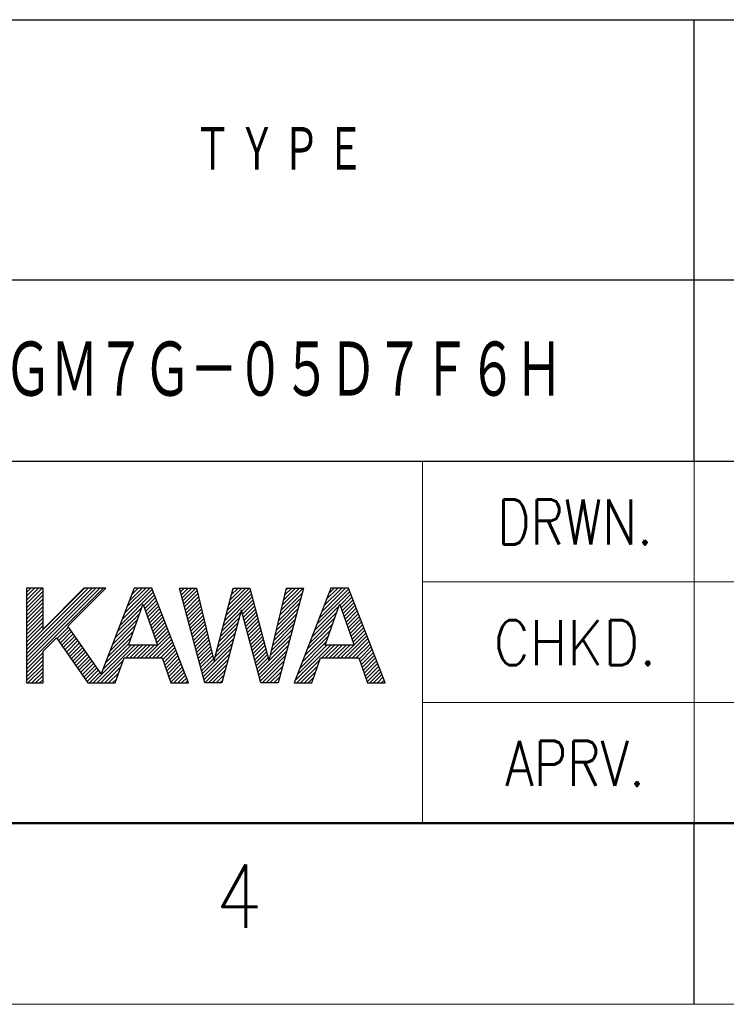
# Model space of a CAD drawing. Header units: millimetres. Extents: x 0 to 1071, y 0 to 742.
# Tile 7 of 130: x 432 to 529, y 0 to 136. Entities that reach past the tile are written whole.
import ezdxf

# ---------------------------------------------------------------- set-up
doc = ezdxf.new("R2010")
doc.units = ezdxf.units.MM
doc.header["$LTSCALE"] = 0.454724
doc.layers.add('NoLayerName_001', color=7, linetype='Continuous')
doc.styles.get("Standard").update_dxf_attribs({"font": 'txt', "bigfont": 'extfont2'})

msp = doc.modelspace()

# ---------------------------------------------------------------- linework, layer by layer
at = {"layer": 'NoLayerName_001', "color": 7, "linetype": 'Continuous', "lineweight": 25}
for p, q in [((412.500039, 135.999996), (1025, 135.999996)), ((525.000032, 75), (525.000032, 135.999996)), ((1025, 99.999998), (412.500039, 99.999998)), ((62.5, 75), (1025, 75)), ((412.5, 75), (1025, 75)), ((412.500039, 75), (1025, 75)), ((435.085705, 57.497117), (432.787102, 57.497117)), ((432.787102, 57.497117), (432.787102, 44.39171)), ((432.787102, 57.433287), (432.850932, 57.497117)), ((432.787102, 56.902957), (433.381262, 57.497117)), ((432.787102, 56.372627), (433.911592, 57.497117)), ((432.787102, 55.842297), (434.441923, 57.497117)), ((432.787102, 55.311967), (434.972253, 57.497117)), ((432.787102, 49.478336), (440.805818, 57.497051)), ((432.787102, 48.948006), (441.336148, 57.497051)), ((432.787102, 48.417676), (441.866478, 57.497051)), ((432.787102, 47.887346), (442.396808, 57.497051)), ((432.787102, 47.357015), (442.927138, 57.497051)), ((432.787102, 46.826685), (443.457468, 57.497051)), ((435.085705, 51.831851), (435.085705, 57.497117)), ((440.714485, 57.497051), (435.085705, 51.831851)), ((438.503291, 52.213245), (443.755139, 57.497051)), ((443.755139, 57.497051), (440.714485, 57.497051)), ((447.686414, 57.496855), (443.117328, 45.664549)), ((446.009844, 53.155136), (450.193045, 57.338337)), ((446.34346, 54.019082), (449.821347, 57.496969)), ((446.677075, 54.883027), (449.290989, 57.496941)), ((447.010691, 55.746973), (448.76063, 57.496912)), ((447.344306, 56.610919), (448.230271, 57.496884)), ((447.677922, 57.474865), (447.699913, 57.496855)), ((450.131747, 57.496986), (447.686414, 57.496855)), ((455.194604, 44.393548), (450.131747, 57.496986)), ((453.938602, 57.497117), (456.289177, 57.497117)), ((457.412623, 44.391973), (453.938602, 57.497117)), ((453.964906, 57.397888), (454.064136, 57.497117)), ((454.076032, 56.978684), (454.594466, 57.497117)), ((454.187158, 56.55948), (455.124796, 57.497117)), ((454.298285, 56.140276), (455.655126, 57.497117)), ((454.409411, 55.721072), (456.185456, 57.497117)), ((454.520537, 55.301868), (456.371148, 57.152479)), ((456.289177, 57.497117), (458.6723, 47.477644)), ((458.710623, 47.477644), (461.32421, 57.497117)), ((460.517512, 54.404552), (463.610077, 57.497117)), ((460.70467, 55.122039), (463.079747, 57.497117)), ((460.891827, 55.839527), (462.549417, 57.497117)), ((461.078984, 56.557014), (462.019087, 57.497117)), ((461.266141, 57.274501), (461.488757, 57.497117)), ((461.32421, 57.497117), (463.661923, 57.497117)), ((463.661923, 57.497117), (466.266586, 47.477644)), ((466.313309, 47.480662), (468.690133, 57.497117)), ((471.04622, 57.497117), (467.55225, 44.391973)), ((467.960697, 54.423115), (471.034698, 57.497117)), ((468.125692, 55.118441), (470.504368, 57.497117)), ((468.290687, 55.813766), (469.974038, 57.497117)), ((468.455682, 56.509091), (469.443708, 57.497117)), ((468.620677, 57.204416), (468.913378, 57.497117)), ((468.690133, 57.497117), (471.04622, 57.497117)), ((474.827876, 57.496855), (469.767643, 44.391973)), ((473.210971, 53.309429), (477.308323, 57.40678)), ((473.544558, 54.173346), (476.868176, 57.496964)), ((473.878146, 55.037264), (476.337818, 57.496936)), ((474.211733, 55.901181), (475.807459, 57.496907)), ((474.545321, 56.765099), (475.277101, 57.496879)), ((477.273471, 57.496986), (474.827876, 57.496855)), ((482.336066, 44.393548), (477.273471, 57.496986)), ((432.787102, 54.781637), (435.085705, 57.080239)), ((432.787102, 54.251307), (435.085705, 56.549909)), ((432.787102, 53.720977), (435.085705, 56.019579)), ((445.676229, 52.29119), (450.340845, 56.955807)), ((448.990394, 55.075025), (450.488646, 56.573277)), ((449.128563, 54.682865), (450.636446, 56.190748)), ((449.266732, 54.290704), (450.784246, 55.808218)), ((454.631663, 54.882664), (456.47305, 56.724051)), ((454.742789, 54.46346), (456.574951, 56.295622)), ((454.853915, 54.044256), (456.676853, 55.867193)), ((459.956041, 52.252091), (463.979486, 56.275535)), ((460.143198, 52.969578), (463.870066, 56.696446)), ((460.330355, 53.687065), (463.760646, 57.117356)), ((462.54031, 54.306029), (464.088906, 55.854625)), ((467.630707, 53.032465), (470.664824, 56.066583)), ((467.795702, 53.72779), (470.857616, 56.789705)), ((472.877384, 52.445511), (477.456118, 57.024245)), ((476.107393, 55.145191), (477.603913, 56.64171)), ((476.245549, 54.753016), (477.751707, 56.259175)), ((476.383705, 54.360842), (477.899502, 55.87664)), ((432.787102, 53.190646), (435.085705, 55.489249)), ((432.787102, 52.660316), (435.085705, 54.958919)), ((432.787102, 52.129986), (435.085705, 54.428589)), ((445.342613, 51.427245), (448.739155, 54.823787)), ((446.894489, 49.610223), (448.885719, 55.238019)), ((448.885719, 55.238019), (448.932966, 55.238019)), ((448.932966, 55.238019), (450.915796, 49.610223)), ((449.404901, 53.898543), (450.932047, 55.425688)), ((449.543071, 53.506382), (451.079847, 55.043159)), ((449.68124, 53.114221), (451.227648, 54.660629)), ((454.965041, 53.625052), (456.778754, 55.438765)), ((455.076167, 53.205848), (456.880655, 55.010336)), ((455.187293, 52.786644), (456.982557, 54.581907)), ((462.473118, 54.414793), (459.780522, 44.391973)), ((462.511441, 54.414793), (462.473118, 54.414793)), ((465.171751, 44.391973), (462.511441, 54.414793)), ((462.651547, 53.886937), (464.198326, 55.433715)), ((462.762785, 53.467844), (464.307745, 55.012805)), ((462.874023, 53.048752), (464.417165, 54.591894)), ((467.300717, 51.641815), (470.27924, 54.620338)), ((467.465712, 52.33714), (470.472032, 55.34346)), ((472.543796, 51.581594), (475.932451, 54.970248)), ((474.036214, 49.610223), (476.027181, 55.238019)), ((476.027181, 55.238019), (476.074691, 55.238019)), ((476.074691, 55.238019), (478.057259, 49.610223)), ((476.52186, 53.968667), (478.047297, 55.494104)), ((476.660016, 53.576493), (478.195092, 55.111569)), ((476.798172, 53.184319), (478.342887, 54.729034)), ((432.787102, 51.599656), (435.085705, 53.898259)), ((432.787102, 51.069326), (435.085705, 53.367928)), ((444.675382, 49.699353), (448.158382, 53.182354)), ((445.008997, 50.563299), (448.448768, 54.00307)), ((449.819409, 52.72206), (451.375448, 54.278099)), ((449.957578, 52.3299), (451.523248, 53.89557)), ((450.095748, 51.937739), (451.671049, 53.51304)), ((450.233917, 51.545578), (451.818849, 53.13051)), ((455.298419, 52.36744), (457.084458, 54.153479)), ((455.409545, 51.948236), (457.18636, 53.72505)), ((455.520672, 51.529032), (457.288261, 53.296621)), ((459.581727, 50.817116), (462.213679, 53.449069)), ((459.768884, 51.534604), (462.408485, 54.174204)), ((462.985261, 52.62966), (464.526585, 54.170984)), ((463.096498, 52.210567), (464.636005, 53.750074)), ((463.207736, 51.791475), (464.745425, 53.329164)), ((466.970727, 50.251165), (469.893656, 53.174094)), ((467.135722, 50.94649), (470.086448, 53.897216)), ((471.876621, 49.853759), (475.351797, 53.328934)), ((472.210209, 50.717676), (475.642124, 54.149591)), ((476.936327, 52.792144), (478.490682, 54.346499)), ((477.074483, 52.39997), (478.638477, 53.963963)), ((477.212639, 52.007796), (478.786272, 53.581428)), ((477.350795, 51.615621), (478.934066, 53.198893)), ((432.787102, 50.538996), (435.085705, 52.837598)), ((432.787102, 50.008666), (435.085705, 52.307268)), ((437.019474, 50.528727), (438.586249, 52.095502)), ((437.235866, 50.214789), (438.805458, 51.784381)), ((443.117328, 45.664549), (438.503291, 52.213245)), ((444.341766, 48.835408), (447.867996, 52.361637)), ((450.372086, 51.153417), (451.966649, 52.74798)), ((450.510255, 50.761256), (452.11445, 52.365451)), ((450.648425, 50.369095), (452.26225, 51.982921)), ((455.631798, 51.109828), (457.390162, 52.868193)), ((455.742924, 50.690624), (457.492064, 52.439764)), ((455.85405, 50.27142), (457.593965, 52.011335)), ((459.207413, 49.382142), (461.824069, 51.998799)), ((459.39457, 50.099629), (462.018874, 52.723934)), ((463.318974, 51.372383), (464.854845, 52.908254)), ((463.430211, 50.95329), (464.964264, 52.487343)), ((463.541449, 50.534198), (465.073684, 52.066433)), ((466.640737, 48.860515), (469.508072, 51.72785)), ((466.805732, 49.55584), (469.700864, 52.450972)), ((471.209447, 48.125924), (474.771143, 51.68762)), ((471.543034, 48.989841), (475.06147, 52.508277)), ((477.48895, 51.223447), (479.081861, 52.816358)), ((477.627106, 50.831272), (479.229656, 52.433823)), ((477.765262, 50.439098), (479.377451, 52.051287)), ((435.085705, 48.774725), (436.941491, 50.641864)), ((436.941491, 50.641864), (441.249434, 44.391973)), ((437.452258, 49.900851), (439.024666, 51.473259)), ((437.668651, 49.586913), (439.243874, 51.162137)), ((437.885043, 49.272975), (439.463082, 50.851015)), ((438.101435, 48.959037), (439.682291, 50.539893)), ((443.674535, 47.107516), (447.287223, 50.720205)), ((444.008151, 47.971462), (447.57761, 51.540921)), ((449.179735, 47.839745), (452.557851, 51.217862)), ((449.710065, 47.839745), (452.705651, 50.835332)), ((450.240395, 47.839745), (452.853452, 50.452802)), ((450.786594, 49.976934), (452.410051, 51.600391)), ((455.965176, 49.852216), (457.695867, 51.582906)), ((456.076302, 49.433012), (457.797768, 51.154478)), ((456.187428, 49.013808), (457.899669, 50.726049)), ((458.833099, 47.947168), (461.434459, 50.548528)), ((459.020256, 48.664655), (461.629264, 51.273663)), ((463.652687, 50.115105), (465.183104, 51.645523)), ((463.763925, 49.696013), (465.292524, 51.224613)), ((463.875162, 49.276921), (465.401944, 50.803702)), ((463.9864, 48.857828), (465.511364, 50.382792)), ((466.475742, 48.16519), (469.31528, 51.004728)), ((470.875859, 47.262006), (474.480816, 50.866963)), ((476.756899, 47.839745), (479.820836, 50.903682)), ((477.287229, 47.839745), (479.96863, 50.521147)), ((477.903417, 50.046924), (479.525246, 51.668752)), ((478.041573, 49.654749), (479.673041, 51.286217)), ((438.317827, 48.645099), (439.901499, 50.228771)), ((438.534219, 48.331161), (440.120707, 49.917649)), ((438.750611, 48.017223), (440.339915, 49.606527)), ((438.967003, 47.703285), (440.559123, 49.295406)), ((439.183395, 47.389347), (440.778332, 48.984284)), ((442.019652, 44.391973), (447.237902, 49.610223)), ((442.549982, 44.391973), (447.768232, 49.610223)), ((443.340919, 46.243571), (446.996837, 49.899488)), ((446.528084, 47.839745), (448.298562, 49.610223)), ((450.915796, 49.610223), (446.894489, 49.610223)), ((447.058414, 47.839745), (448.828892, 49.610223)), ((447.588744, 47.839745), (449.359222, 49.610223)), ((448.119074, 47.839745), (449.889552, 49.610223)), ((448.649405, 47.839745), (450.419882, 49.610223)), ((450.770725, 47.839745), (453.001252, 50.070273)), ((451.301055, 47.839745), (453.149053, 49.687743)), ((451.615513, 47.623873), (453.296853, 49.305213)), ((456.298554, 48.594604), (458.001571, 50.29762)), ((456.40968, 48.1754), (458.103472, 49.869192)), ((456.520806, 47.756196), (458.205374, 49.440763)), ((456.631933, 47.336992), (458.307275, 49.012334)), ((457.076437, 45.660176), (461.239654, 49.823393)), ((457.187563, 45.240972), (461.044849, 49.098258)), ((464.097638, 48.438736), (465.620784, 49.961882)), ((464.208875, 48.019644), (465.730203, 49.540972)), ((464.320113, 47.600551), (465.839623, 49.120061)), ((464.765064, 45.924182), (469.122488, 50.281606)), ((464.876302, 45.505089), (468.929696, 49.558484)), ((469.875097, 44.670254), (474.815066, 49.610223)), ((470.208684, 45.534171), (474.284736, 49.610223)), ((470.542272, 46.398089), (474.190489, 50.046306)), ((473.574919, 47.839745), (475.345396, 49.610223)), ((478.057259, 49.610223), (474.036214, 49.610223)), ((474.105249, 47.839745), (475.875726, 49.610223)), ((474.635579, 47.839745), (476.406056, 49.610223)), ((475.165909, 47.839745), (476.936387, 49.610223)), ((475.696239, 47.839745), (477.466717, 49.610223)), ((476.226569, 47.839745), (477.997047, 49.610223)), ((477.817559, 47.839745), (480.116425, 50.138611)), ((478.347889, 47.839745), (480.26422, 49.756076)), ((478.732332, 47.693858), (480.412015, 49.373541)), ((478.870508, 47.301704), (480.55981, 48.991006)), ((432.787102, 46.296355), (435.085705, 48.594958)), ((432.787102, 45.766025), (435.085705, 48.064628)), ((435.085705, 44.39171), (435.085705, 48.774725)), ((439.399787, 47.075409), (440.99754, 48.673162)), ((439.616179, 46.761471), (441.216748, 48.36204)), ((439.832572, 46.447533), (441.435956, 48.050918)), ((440.048964, 46.133595), (441.655164, 47.739796)), ((445.048677, 44.391973), (446.268457, 47.839745)), ((446.268457, 47.839745), (451.539467, 47.839745)), ((451.539467, 47.839745), (452.753471, 44.393548)), ((451.753666, 47.231696), (453.444653, 48.922684)), ((451.89182, 46.83952), (453.592454, 48.540154)), ((452.029973, 46.447343), (453.740254, 48.157624)), ((452.168127, 46.055166), (453.888055, 47.775094)), ((456.743059, 46.917788), (458.409176, 48.583906)), ((456.854185, 46.498584), (458.511078, 48.155477)), ((456.965311, 46.07938), (458.612979, 47.727048)), ((457.298689, 44.821768), (460.850044, 48.373123)), ((457.409815, 44.402564), (460.655239, 47.647988)), ((464.431351, 47.181459), (465.949043, 48.699151)), ((464.542589, 46.762367), (466.058463, 48.278241)), ((464.653826, 46.343274), (466.167883, 47.857331)), ((464.98754, 45.085997), (468.736904, 48.835362)), ((465.098777, 44.666905), (468.544112, 48.11224)), ((472.19014, 44.391973), (473.409919, 47.839745)), ((473.409919, 47.839745), (478.680929, 47.839745)), ((478.680929, 47.839745), (479.895196, 44.393548)), ((479.008683, 46.909549), (480.707605, 48.60847)), ((479.146859, 46.517395), (480.8554, 48.225935)), ((479.285035, 46.12524), (481.003195, 47.8434)), ((432.787102, 45.235695), (435.085705, 47.534298)), ((432.787102, 44.705365), (435.085705, 47.003967)), ((433.003778, 44.39171), (435.085705, 46.473637)), ((440.265356, 45.819658), (441.874373, 47.428674)), ((440.481748, 45.50572), (442.093581, 47.117553)), ((440.69814, 45.191782), (442.312789, 46.806431)), ((440.914532, 44.877844), (442.531997, 46.495309)), ((443.080312, 44.391973), (446.126316, 47.437977)), ((443.610642, 44.391973), (445.835971, 46.617302)), ((452.30628, 45.66299), (454.035855, 47.392565)), ((452.444434, 45.270813), (454.183655, 47.010035)), ((452.582587, 44.878637), (454.331456, 46.627505)), ((452.72074, 44.48646), (454.479256, 46.244976)), ((457.929554, 44.391973), (460.460434, 46.922853)), ((458.6723, 47.477644), (458.710623, 47.477644)), ((465.354175, 44.391973), (468.35132, 47.389117)), ((465.884506, 44.391973), (468.158528, 46.665995)), ((466.266586, 47.477644), (466.313309, 47.480662)), ((470.127146, 44.391973), (473.319585, 47.584412)), ((470.657476, 44.391973), (473.029241, 46.763737)), ((479.42321, 45.733085), (481.150989, 47.460865)), ((479.561386, 45.340931), (481.298784, 47.07833)), ((479.699561, 44.948776), (481.446579, 46.695794)), ((479.837737, 44.556622), (481.594374, 46.313259)), ((433.534108, 44.39171), (435.085705, 45.943307)), ((434.064438, 44.39171), (435.085705, 45.412977)), ((434.594768, 44.39171), (435.085705, 44.882647)), ((441.130924, 44.563906), (442.751206, 46.184187)), ((441.489322, 44.391973), (442.970414, 45.873065)), ((444.140972, 44.391973), (445.545627, 45.796628)), ((444.671302, 44.391973), (445.255282, 44.975953)), ((453.158158, 44.393548), (454.627057, 45.862446)), ((453.688489, 44.393548), (454.774857, 45.479916)), ((454.218819, 44.393548), (454.922657, 45.097387)), ((458.459884, 44.391973), (460.265629, 46.197717)), ((458.990214, 44.391973), (460.070824, 45.472582)), ((466.414836, 44.391973), (467.965736, 45.942873)), ((466.945166, 44.391973), (467.772944, 45.219751)), ((471.187806, 44.391973), (472.738896, 45.943063)), ((471.718137, 44.391973), (472.448552, 45.122388)), ((480.204993, 44.393548), (481.742169, 45.930724)), ((480.735323, 44.393548), (481.889964, 45.548189)), ((481.265653, 44.393548), (482.037759, 45.165653)), ((432.787102, 44.39171), (435.085705, 44.39171)), ((441.249434, 44.391973), (445.048677, 44.391973)), ((452.753471, 44.393548), (455.194604, 44.393548)), ((454.749149, 44.393548), (455.070458, 44.714857)), ((459.780522, 44.391973), (457.412623, 44.391973)), ((459.520545, 44.391973), (459.876019, 44.747447)), ((467.55225, 44.391973), (465.171751, 44.391973)), ((467.475496, 44.391973), (467.580152, 44.496629)), ((469.767643, 44.391973), (472.19014, 44.391973)), ((479.895196, 44.393548), (482.336066, 44.393548)), ((481.795983, 44.393548), (482.185553, 44.783118)), ((482.326313, 44.393548), (482.333348, 44.400583)), ((525, 0), (525, 25))]:
    msp.add_line(p, q, dxfattribs=at)
at = {"layer": 'NoLayerName_001', "color": 2, "linetype": 'Continuous', "lineweight": 13}
for p, q in [((487.499997, 75), (487.499997, 25)), ((525, 25), (525, 75)), ((587.5, 58.33325), (487.5, 58.33325)), ((587.5, 41.671875), (487.499999, 41.671875))]:
    msp.add_line(p, q, dxfattribs=at)
at = {"layer": 'NoLayerName_001', "color": 7, "linetype": 'Continuous', "lineweight": 50}
msp.add_line((1025, 25), (62.5, 25), dxfattribs=at)
at = {"layer": 'NoLayerName_001', "color": 7, "linetype": 'Continuous', "lineweight": 13}
msp.add_line((1050, 0), (0, 0), dxfattribs=at)

# ---------------------------------------------------------------- texts
at = {"layer": 'NoLayerName_001', "color": 7, "lineweight": 13, "attachment_point": 4}
for s, insert, char_height in [('\\A1;\\W0.7161;\\T1.1636;ＴＹＰＥ', (455.885457, 117.999997), 6.66666651), ('\\A1;\\W0.7152;\\T0.9595;ＳＧＭ７Ｇ－０５Ｄ７Ｆ６Ｈ', (423.250009, 87.5), 8.5)]:
    msp.add_mtext(s, dxfattribs=dict(at, insert=insert, char_height=char_height))
at = {"layer": 'NoLayerName_001', "color": 2, "lineweight": 13}
for s, insert, char_height, attachment_point in [('\\A1;\\W0.8191;DRWN.', (508.572517, 63.49311), 6.25, 8), ('\\A1;\\W0.8821;CHKD.', (508.572517, 46.82661), 6.25, 8), ('\\A1;\\W0.8191;APRV.', (508.572517, 30.16011), 6.25, 8), ('\\A1;\\W0.8600;4', (458.88568, 10.56516), 8.75, 7)]:
    msp.add_mtext(s, dxfattribs=dict(at, insert=insert, char_height=char_height, attachment_point=attachment_point))

doc.saveas('drawing.dxf')
